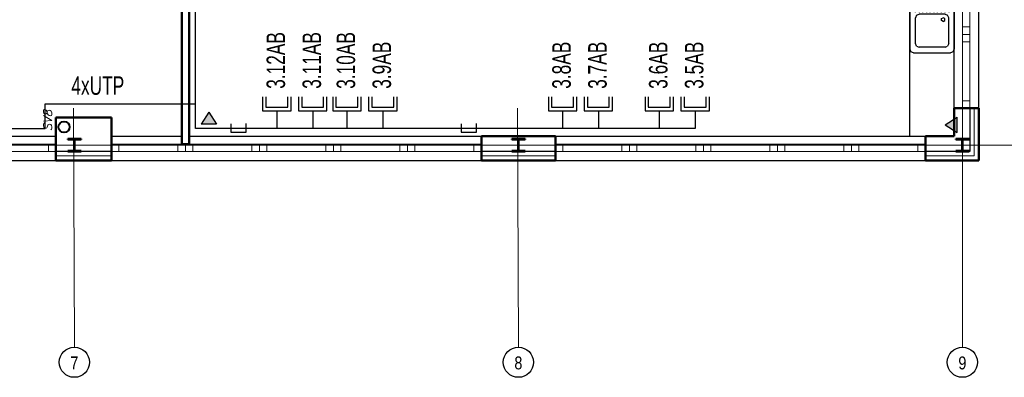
# Model space of a CAD drawing. Header units: millimetres. Extents: x -102634 to 407724, y -68883 to 155589.
# Tile 18 of 80: x 90705 to 104010, y -40922 to -36085. Entities that reach past the tile are written whole.
import ezdxf
from ezdxf.enums import TextEntityAlignment as Align
from ezdxf.lldxf.tags import DXFTag

# ---------------------------------------------------------------- set-up
doc = ezdxf.new("R2010")
doc.units = ezdxf.units.MM
doc.header["$LTSCALE"] = 20
for name, color, linetype in [('_SK popis', 3, 'Continuous'), ('_strukturka', 3, 'Continuous'), ('_trasy', 34, 'Continuous'), ('CA_drez pravouhly+odkap. plocha (85x60xEH87)', 7, 'Continuous'), ('IN_SANITA', 7, 'Continuous')]:
    doc.layers.add(name, color=color, linetype=linetype)
for name, color, linetype, lineweight in [('CKIZOLACE', 7, 'Continuous', 18), ('CKOKNA', 7, 'Continuous', 18), ('CKRASTR', 7, 'DASHDOT', 18), ('CKRASTR_POPIS', 9, 'Continuous', 25), ('CKSTENY_PODROVINOU', 7, 'Continuous', 25), ('CKSTENY_REZ', 7, 'Continuous', 50), ('CKTEXTY_MALE', 8, 'Continuous', 18), ('CSPROFILY_OSY', 9, 'DASHDOT', 18), ('CSPROFILY_REZY', 7, 'Continuous', 50), ('ZTI-DEŠŤOVÁ-KANALIZACE', 7, 'KANALIZACE', 40)]:
    doc.layers.add(name, color=color, linetype=linetype, lineweight=lineweight)
doc.styles.add('Arial', font='arial.ttf', dxfattribs={"width": 0.8})
doc.styles.add('KURZIVA', font='italic__.ttf')
doc.styles.add('ROMANS', font='ic-romans.shx', dxfattribs={"width": 0.8})
doc.styles.get("Standard").update_dxf_attribs({"font": 'isocpeur.ttf'})
tags = doc.linetypes.add('DASHDOT', pattern=[25.4, 12.7, -6.35, 0, -6.35]).pattern_tags.tags
tags[10:11] = [DXFTag(74, 4), DXFTag(75, 0), DXFTag(340, '0'), DXFTag(46, 0.0), DXFTag(50, 0.0), DXFTag(44, 0.0), DXFTag(45, 0.0)]
tags[8:9] = [DXFTag(74, 4), DXFTag(75, 0), DXFTag(340, '0'), DXFTag(46, 0.0), DXFTag(50, 0.0), DXFTag(44, 0.0), DXFTag(45, 0.0)]
tags[6:7] = [DXFTag(74, 4), DXFTag(75, 0), DXFTag(340, '0'), DXFTag(46, 0.0), DXFTag(50, 0.0), DXFTag(44, 0.0), DXFTag(45, 0.0)]
tags[4:5] = [DXFTag(74, 4), DXFTag(75, 0), DXFTag(340, '0'), DXFTag(46, 0.0), DXFTag(50, 0.0), DXFTag(44, 0.0), DXFTag(45, 0.0)]
doc.linetypes.add('IZOLACE_POLYSTYREN_EXPANDOVANY', pattern='A,1,[224,CADKON.SHX,S=0.01,R=0,X=-0.5,Y=-1.74],-2', length=3)
doc.linetypes.add('KANALIZACE', pattern='A,30,-3.5,["C",Standard,S=2.54,R=0,X=-3.81,Y=-1.27],-0.001', length=33.501)

# ---------------------------------------------------------------- blocks, each defined once
blk = doc.blocks.new('CK_S_EXT_HEAHEA180')
at = {"transparency": 33554687}
for p, q in [((-90, 85.5), (90, 85.5)), ((-90, 85.5), (-90, 76)), ((-90, 76), (-18, 76)), ((-3, -61), (-3, 61)), ((3, -61), (3, 61)), ((90, 76), (18, 76)), ((90, 85.5), (90, 76)), ((-90, -85.5), (-90, -76)), ((-90, -76), (-18, -76)), ((-90, -85.5), (90, -85.5)), ((90, -76), (18, -76)), ((90, -85.5), (90, -76))]:
    blk.add_line(p, q, dxfattribs=at)
for centre, start, end in [((-18, 61), 0, 90), ((18, 61), 90, 180), ((-18, -61), 270, 0), ((18, -61), 180, 270)]:
    blk.add_arc(centre, 15, start, end, dxfattribs=at)
blk = doc.blocks.new('drez pravouhly+odkap. plocha (85x60xEH87)_P')
at = {"layer": 'CA_drez pravouhly+odkap. plocha (85x60xEH87)', "linetype": 'ByBlock', "transparency": 33554687}
for p, q in [((-0.41, -0.015), (-0.375, 0)), ((-0.375, 0), (-0.1, 0)), ((-0.1, 0), (0.375, 0)), ((0.41, -0.015), (0.375, 0)), ((-0.41, -0.015), (-0.425, -0.05)), ((-0.425, -0.55), (-0.425, -0.05)), ((-0.4, -0.075), (-0.125, -0.075)), ((-0.125, -0.125), (-0.4, -0.125)), ((-0.1, -0.125), (-0.085, -0.09)), ((-0.1, -0.125), (-0.1, -0.475)), ((-0.05, -0.075), (-0.085, -0.09)), ((0.3, -0.075), (-0.05, -0.075)), ((-0.038, -0.128), (-0.05, -0.15)), ((-0.013, -0.128), (-0.038, -0.128)), ((0, -0.15), (-0.013, -0.128)), ((0.3, -0.075), (0.335, -0.09)), ((0.35, -0.125), (0.335, -0.09)), ((0.35, -0.125), (0.35, -0.475)), ((0.41, -0.015), (0.425, -0.05)), ((0.425, -0.55), (0.425, -0.05)), ((-0.4, -0.175), (-0.125, -0.175)), ((-0.125, -0.225), (-0.4, -0.225)), ((-0.038, -0.172), (-0.05, -0.15)), ((-0.013, -0.172), (-0.038, -0.172)), ((0, -0.15), (-0.013, -0.172)), ((-0.4, -0.275), (-0.125, -0.275)), ((-0.125, -0.325), (-0.4, -0.325)), ((-0.4, -0.375), (-0.125, -0.375)), ((-0.125, -0.425), (-0.4, -0.425)), ((-0.4, -0.475), (-0.125, -0.475)), ((-0.125, -0.525), (-0.4, -0.525)), ((-0.085, -0.51), (-0.1, -0.475)), ((-0.085, -0.51), (-0.05, -0.525)), ((0.3, -0.525), (-0.05, -0.525)), ((0.335, -0.51), (0.3, -0.525)), ((0.335, -0.51), (0.35, -0.475)), ((-0.425, -0.55), (-0.41, -0.585)), ((-0.375, -0.6), (-0.41, -0.585)), ((-0.375, -0.6), (-0.1, -0.6)), ((-0.1, -0.6), (0.375, -0.6)), ((0.375, -0.6), (0.41, -0.585)), ((0.425, -0.55), (0.41, -0.585))]:
    blk.add_line(p, q, dxfattribs=at)
blk = doc.blocks.new('SK2_stěna')
for p, q in [((429, 192), (241, 192)), ((241, 192), (241, -192)), ((429, 149), (288, 149)), ((288, 149), (288, -147)), ((241, 0), (0, 0)), ((241, -192), (429, -192)), ((288, -147), (429, -147))]:
    blk.add_line(p, q)
blk = doc.blocks.new('žlab soklový')
at = {"layer": '_trasy'}
h = blk.add_hatch(color=256, dxfattribs=at)
edge = h.paths.add_edge_path()
edge.add_line((395, 0), (557, -103))
edge = h.paths.add_edge_path()
edge.add_line((395, 0), (557, 103))
edge = h.paths.add_edge_path()
edge.add_line((557, -103), (557, 103))
h.paths.add_polyline_path([(0, -103), (0, 103), (162, 0)])
at = {"layer": '_trasy', "linetype": 'Continuous'}
for p, q in [((162, 0), (0, 103)), ((0, -103), (0, 103)), ((162, 0), (0, -103))]:
    blk.add_line(p, q, dxfattribs=at)

msp = doc.modelspace()

# ---------------------------------------------------------------- linework, layer by layer
at = {"layer": '_strukturka'}
for p, q in [((93079, -37558), (93079, -29109)), ((91048, -37558), (91048, -37221)), ((91048, -37221), (93079, -37221)), ((93557, -37492), (93557, -37608)), ((93766, -37608), (93766, -37487)), ((96671, -37492), (96671, -37608)), ((96880, -37608), (96880, -37487)), ((88975, -37558), (91048, -37558)), ((99833, -37558), (93079, -37558)), ((93557, -37608), (93766, -37608)), ((96671, -37608), (96880, -37608))]:
    msp.add_line(p, q, dxfattribs=at)
at = {"layer": 'CKIZOLACE', "linetype": 'IZOLACE_POLYSTYREN_EXPANDOVANY', "ltscale": 3}
for points in [[(103604, -37283), (103604, -37928), (102944, -37928)], [(91944, -37928), (91194, -37928)], [(97944, -37928), (96944, -37928)]]:
    msp.add_lwpolyline(points, dxfattribs=at)
at = {"layer": 'CKOKNA'}
for p, q in [((103444, -36183), (103444, -35383)), ((103544, -36183), (103544, -35383)), ((103544, -36183), (103444, -36183)), ((103444, -36183), (103444, -36283)), ((103544, -36183), (103544, -36283)), ((103544, -36283), (103444, -36283)), ((103444, -36283), (103444, -36383)), ((103544, -36283), (103544, -36383)), ((103444, -37183), (103444, -36383)), ((103544, -36383), (103444, -36383)), ((103544, -37183), (103544, -36383)), ((103544, -37183), (103444, -37183)), ((103444, -37183), (103444, -37283)), ((103544, -37183), (103544, -37283)), ((103544, -37283), (103444, -37283)), ((90294, -37768), (91094, -37768)), ((91094, -37868), (91094, -37768)), ((91094, -37768), (91194, -37768)), ((91194, -37868), (91194, -37768)), ((92044, -37768), (91944, -37768)), ((91944, -37868), (91944, -37768)), ((92044, -37768), (92844, -37768)), ((92044, -37868), (92044, -37768)), ((92944, -37768), (92844, -37768)), ((92844, -37868), (92844, -37768)), ((92944, -37868), (92944, -37768)), ((93044, -37768), (92944, -37768)), ((93044, -37768), (93844, -37768)), ((93044, -37868), (93044, -37768)), ((93944, -37768), (93844, -37768)), ((93844, -37868), (93844, -37768)), ((93944, -37868), (93944, -37768)), ((94044, -37768), (93944, -37768)), ((94044, -37768), (94844, -37768)), ((94044, -37868), (94044, -37768)), ((94944, -37768), (94844, -37768)), ((94844, -37868), (94844, -37768)), ((94944, -37868), (94944, -37768)), ((95044, -37768), (94944, -37768)), ((95044, -37768), (95844, -37768)), ((95044, -37868), (95044, -37768)), ((95944, -37768), (95844, -37768)), ((95844, -37868), (95844, -37768)), ((95944, -37868), (95944, -37768)), ((96044, -37768), (95944, -37768)), ((96044, -37768), (96844, -37768)), ((96044, -37868), (96044, -37768)), ((96844, -37868), (96844, -37768)), ((96844, -37768), (96944, -37768)), ((96944, -37868), (96944, -37768)), ((98044, -37768), (97944, -37768)), ((97944, -37868), (97944, -37768)), ((98044, -37768), (98844, -37768)), ((98044, -37868), (98044, -37768)), ((98944, -37768), (98844, -37768)), ((98844, -37868), (98844, -37768)), ((98944, -37868), (98944, -37768)), ((99044, -37768), (98944, -37768)), ((99044, -37768), (99844, -37768)), ((99044, -37868), (99044, -37768)), ((99944, -37768), (99844, -37768)), ((99844, -37868), (99844, -37768)), ((99944, -37868), (99944, -37768)), ((100044, -37768), (99944, -37768)), ((100044, -37768), (100844, -37768)), ((100044, -37868), (100044, -37768)), ((100944, -37768), (100844, -37768)), ((100844, -37868), (100844, -37768)), ((100944, -37868), (100944, -37768)), ((101044, -37768), (100944, -37768)), ((101044, -37768), (101844, -37768)), ((101044, -37868), (101044, -37768)), ((101944, -37768), (101844, -37768)), ((101844, -37868), (101844, -37768)), ((101944, -37868), (101944, -37768)), ((102044, -37768), (101944, -37768)), ((102044, -37768), (102844, -37768)), ((102044, -37868), (102044, -37768)), ((102844, -37868), (102844, -37768)), ((102844, -37768), (102944, -37768)), ((102944, -37868), (102944, -37768)), ((90294, -37868), (91094, -37868)), ((91094, -37868), (91194, -37868)), ((92044, -37868), (91944, -37868)), ((92044, -37868), (92844, -37868)), ((92944, -37868), (92844, -37868)), ((93044, -37868), (92944, -37868)), ((93044, -37868), (93844, -37868)), ((93944, -37868), (93844, -37868)), ((94044, -37868), (93944, -37868)), ((94044, -37868), (94844, -37868)), ((94944, -37868), (94844, -37868)), ((95044, -37868), (94944, -37868)), ((95044, -37868), (95844, -37868)), ((95944, -37868), (95844, -37868)), ((96044, -37868), (95944, -37868)), ((96044, -37868), (96844, -37868)), ((96844, -37868), (96944, -37868)), ((98044, -37868), (97944, -37868)), ((98044, -37868), (98844, -37868)), ((98944, -37868), (98844, -37868)), ((99044, -37868), (98944, -37868)), ((99044, -37868), (99844, -37868)), ((99944, -37868), (99844, -37868)), ((100044, -37868), (99944, -37868)), ((100044, -37868), (100844, -37868)), ((100944, -37868), (100844, -37868)), ((101044, -37868), (100944, -37868)), ((101044, -37868), (101844, -37868)), ((101944, -37868), (101844, -37868)), ((102044, -37868), (101944, -37868)), ((102044, -37868), (102844, -37868)), ((102844, -37868), (102944, -37868))]:
    msp.add_line(p, q, dxfattribs=at)
at = {"layer": 'CKRASTR'}
for p, q in [((103444, -40515), (103444, -4783)), ((91445, -40514), (91432, -37283)), ((97445, -40514), (97432, -37283)), ((84519, -37783), (107549, -37783))]:
    msp.add_line(p, q, dxfattribs=at)
at = {"layer": 'CKRASTR_POPIS'}
for centre in [(91444, -40718), (97444, -40718), (103444, -40718)]:
    msp.add_circle(centre, 204, dxfattribs=at)
at = {"layer": 'CKSTENY_PODROVINOU'}
for p, q in [((103334, -37283), (103334, -34283)), ((103664, -37283), (103664, -34283)), ((103544, -37283), (103544, -37868)), ((103544, -37283), (103664, -37283)), ((87194, -37658), (91194, -37658)), ((91944, -37658), (92894, -37658)), ((92994, -37658), (96944, -37658)), ((97944, -37658), (102944, -37658)), ((91944, -37868), (91194, -37868)), ((91194, -37868), (91194, -37988)), ((91944, -37868), (91944, -37988)), ((97944, -37868), (96944, -37868)), ((96944, -37868), (96944, -37988)), ((97944, -37868), (97944, -37988)), ((103544, -37868), (102944, -37868)), ((102944, -37868), (102944, -37988)), ((87194, -37988), (91194, -37988)), ((91944, -37988), (96944, -37988)), ((97944, -37988), (102944, -37988))]:
    msp.add_line(p, q, dxfattribs=at)
at = {"layer": 'CKSTENY_REZ'}
for p, q in [((92894, -35778), (92894, -37768)), ((92994, -35778), (92994, -37768)), ((103334, -37283), (103334, -37658)), ((103664, -37283), (103334, -37283)), ((103664, -37283), (103664, -37988)), ((91194, -37658), (91194, -37408)), ((91944, -37408), (91194, -37408)), ((91944, -37408), (91944, -37658)), ((91194, -37988), (91194, -37658)), ((91944, -37988), (91944, -37658)), ((92994, -37768), (92894, -37768)), ((97944, -37658), (96944, -37658)), ((96944, -37988), (96944, -37658)), ((97564, -37658), (97464, -37658)), ((97944, -37988), (97944, -37658)), ((102944, -37988), (102944, -37658)), ((103334, -37658), (102944, -37658)), ((91944, -37988), (91194, -37988)), ((97944, -37988), (96944, -37988)), ((103664, -37988), (102944, -37988))]:
    msp.add_line(p, q, dxfattribs=at)
at = {"layer": 'CSPROFILY_OSY'}
for p, q in [((91344, -37783), (91544, -37783)), ((91444, -37878), (91444, -37687)), ((97344, -37783), (97544, -37783)), ((97444, -37878), (97444, -37687)), ((103344, -37783), (103544, -37783)), ((103444, -37878), (103444, -37687))]:
    msp.add_line(p, q, dxfattribs=at)
at = {"layer": 'IN_SANITA', "linetype": 'Continuous'}
msp.add_line((102734, -37658), (102734, -35158), dxfattribs=at)
at = {"layer": 'ZTI-DEŠŤOVÁ-KANALIZACE'}
msp.add_circle((91305, -37536), 75, dxfattribs=at)

# ---------------------------------------------------------------- block references
at = {"layer": '_strukturka', "rotation": 90}
for name, p in [('žlab soklový', (93262, -37498)), ('SK2_stěna', (94180, -37558)), ('SK2_stěna', (94665, -37558)), ('SK2_stěna', (95127, -37558)), ('SK2_stěna', (95612, -37558)), ('SK2_stěna', (98041, -37558)), ('SK2_stěna', (98526, -37558)), ('SK2_stěna', (99348, -37558)), ('SK2_stěna', (99833, -37558))]:
    msp.add_blockref(name, p, dxfattribs=at)
at = {"layer": '_strukturka', "xscale": -1}
msp.add_blockref('žlab soklový', (103372, -37507), dxfattribs=at)
at = {"layer": 'CSPROFILY_REZY'}
for p in [(91444, -37783), (97444, -37783), (103444, -37783)]:
    msp.add_blockref('CK_S_EXT_HEAHEA180', p, dxfattribs=at)
at = {"layer": 'IN_SANITA', "linetype": 'Continuous', "xscale": 1000, "yscale": 1000, "zscale": 1000, "rotation": 270}
msp.add_blockref('drez pravouhly+odkap. plocha (85x60xEH87)_P', (103334, -36108), dxfattribs=at)

# ---------------------------------------------------------------- texts
at = {"layer": '_SK popis', "style": 'ROMANS', "width": 0.7}
for s, p in [('3.12AB', (94291, -37020)), ('3.11AB', (94777, -37020)), ('3.10AB', (95238, -37020)), ('3.9AB', (95723, -37020)), ('3.8AB', (98152, -37020)), ('3.7AB', (98637, -37020)), ('3.6AB', (99459, -37020)), ('3.5AB', (99944, -37020))]:
    msp.add_text(s, height=250, rotation=90, dxfattribs=at).set_placement(p)
msp.add_text('4xUTP', height=250, dxfattribs=at).set_placement((91403, -37101))
at = {"layer": 'CKRASTR_POPIS', "style": 'Arial', "width": 0.8}
for s, p in [('7', (91444, -40727)), ('8', (97444, -40727)), ('9', (103444, -40727))]:
    msp.add_text(s, height=175, dxfattribs=at).set_placement(p, align=Align.MIDDLE)
at = {"layer": 'CKTEXTY_MALE', "style": 'KURZIVA'}
msp.add_text('SV8', height=115, rotation=90, dxfattribs=at).set_placement((91141, -37592))

doc.saveas('drawing.dxf')
